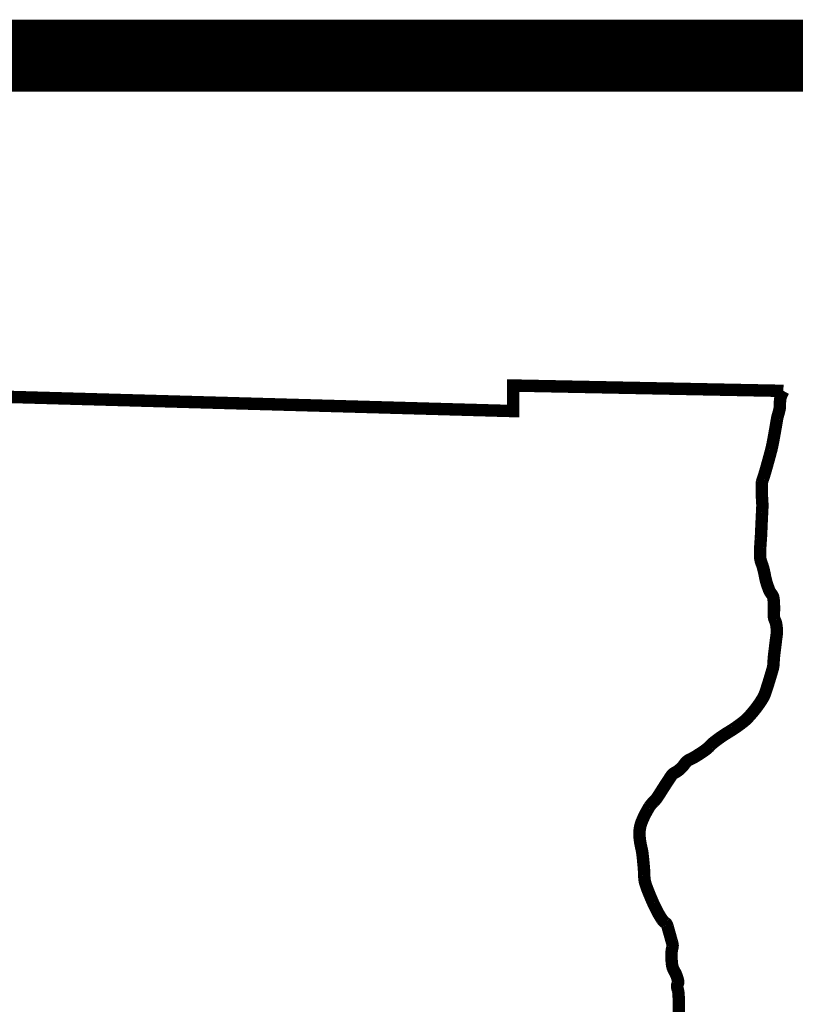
# Model space of a CAD drawing. Header units: feet. Extents: x 81 to 89.5, y 1935.2 to 1946.2.
# Tile 206 of 207: x 88.376 to 88.808, y 1937.16 to 1937.708. Entities that reach past the tile are written whole.
import ezdxf

# ---------------------------------------------------------------- set-up
doc = ezdxf.new("R2010")
doc.units = ezdxf.units.FT
doc.header["$MEASUREMENT"] = 0
doc.layers.add('BELMONT-BORDER', color=5, linetype='Continuous')
doc.layers.add('BORDER', color=7, linetype='Continuous')

msp = doc.modelspace()

# ---------------------------------------------------------------- linework, layer by layer
at = {"layer": 'BELMONT-BORDER', "color": 5, "const_width": 0.00691}
msp.add_lwpolyline([(87.55901, 1936.58543), (87.56782, 1937.52085), (87.83515, 1937.52341), (87.83528, 1937.51338), (88.65053, 1937.49047), (88.6506, 1937.50468), (88.80099, 1937.50171)], dxfattribs=at)
msp.add_lwpolyline([(88.7429, 1937.15507, -0.028804), (88.7427, 1937.15786, -0.008123), (88.74271, 1937.16039, 0.009336), (88.74272, 1937.16292, 0.009851), (88.74268, 1937.16424, 0.005039), (88.74251, 1937.16682, 0.063836), (88.74216, 1937.16851, -0.062086), (88.7418, 1937.17026, -0.155581), (88.74212, 1937.17162, 0.162501), (88.7424, 1937.17292, 0.039146), (88.7422, 1937.17398, 0.019266), (88.74155, 1937.17605, 0.051338), (88.74028, 1937.17872, -0.063951), (88.73931, 1937.1809, -0.050097), (88.73887, 1937.18315, -0.023551), (88.73866, 1937.18801, -0.064423), (88.73919, 1937.19204, 0.133949), (88.73918, 1937.19402, 0.000137), (88.73894, 1937.19489, 0.000035), (88.73798, 1937.19832, 0.000059), (88.73659, 1937.20328, 0.000313), (88.73632, 1937.20421, 0.1759), (88.73536, 1937.20556, -0.099608), (88.73335, 1937.20762, -0.007684), (88.73168, 1937.2103, -0.016767), (88.73097, 1937.21156, -0.005872), (88.72966, 1937.21417, -0.006046), (88.72846, 1937.21673, -0.006159), (88.72764, 1937.21857, -0.002978), (88.72603, 1937.2224, -0.018533), (88.7242, 1937.22734, -0.044957), (88.72371, 1937.22946, -0.029655), (88.72349, 1937.2322, 0.017705), (88.72324, 1937.2368, 0.002412), (88.72279, 1937.24152, 0.004295), (88.7225, 1937.24417, 0.030338), (88.72203, 1937.24679, -0.01961), (88.72121, 1937.25083, -0.034839), (88.72084, 1937.25493, -0.044435), (88.72106, 1937.25816, -0.052647), (88.72199, 1937.26162, -0.032742), (88.7244, 1937.26683, -0.006896), (88.72589, 1937.26949, -0.018536), (88.72649, 1937.27045, -0.055063), (88.72882, 1937.27315, 0.060634), (88.7309, 1937.27563, 0.004094), (88.73228, 1937.27778, -0.002517), (88.7345, 1937.28127, -0.002667), (88.73754, 1937.28594, -0.007271), (88.73869, 1937.28764, -0.122024), (88.74039, 1937.28912, 0.067961), (88.74368, 1937.29142, 0.058401), (88.74606, 1937.2942, -0.093443), (88.74768, 1937.29583, -0.044105), (88.74967, 1937.29697, 0.03269), (88.75239, 1937.29844, 0.008987), (88.75653, 1937.30114, 0.020323), (88.75829, 1937.30244, 0.038931), (88.76009, 1937.30413, -0.039161), (88.76188, 1937.30582, -0.012183), (88.76474, 1937.30801, -0.011703), (88.76782, 1937.31014, -0.009097), (88.77032, 1937.31172, 0.007942), (88.77318, 1937.31352, 0.011581), (88.77549, 1937.3151, 0.008333), (88.77862, 1937.31743, 0.040823), (88.78123, 1937.31981, 0.022202), (88.78544, 1937.32473, 0.028135), (88.78936, 1937.33039, 0.055127), (88.79086, 1937.33358, 0.005018), (88.79187, 1937.33664, 0.003509), (88.79324, 1937.34104, 0.002576), (88.79503, 1937.34704, 0.021431), (88.79521, 1937.34777, 0.042111), (88.79548, 1937.35014, -0.02204), (88.79582, 1937.35469, -0.000345), (88.79635, 1937.35908, -0.000454), (88.79676, 1937.36242, -0.003055), (88.79704, 1937.36459, 0.003074), (88.79732, 1937.36677, 0.046227), (88.79737, 1937.36828, 0.021537), (88.79702, 1937.37152, 0.074331), (88.79625, 1937.37405, -0.091163), (88.79568, 1937.37614, -0.038585), (88.79567, 1937.37821, 0.024519), (88.79575, 1937.38148, 0.01373), (88.79554, 1937.38542, 0.038329), (88.79532, 1937.38682, 0.119853), (88.7944, 1937.38861, -0.086595), (88.79298, 1937.39099, -0.010577), (88.79184, 1937.39417, -0.018129), (88.79128, 1937.39606, -0.016431), (88.79066, 1937.39886, 0.013009), (88.7899, 1937.4024, 0.035361), (88.78878, 1937.40593, -0.055809), (88.78816, 1937.4082, -0.036436), (88.78798, 1937.41036, -0.017567), (88.7881, 1937.41485, -0.003901), (88.78839, 1937.41917, 0.007515), (88.78853, 1937.42141, 0.000808), (88.78873, 1937.42587, -0.000521), (88.78893, 1937.43032, -0.001751), (88.7891, 1937.43383, 0.003697), (88.78927, 1937.43733, 0.029137), (88.78924, 1937.43924, -0.011245), (88.78898, 1937.44417, -0.010117), (88.78893, 1937.44987, -0.053041), (88.78905, 1937.45095, -0.035791), (88.78952, 1937.45249, 0.021189), (88.79038, 1937.45507, 0.000995), (88.7918, 1937.46001, 0.001659), (88.79263, 1937.46297, 0.003277), (88.79415, 1937.46861, 0.009095), (88.79465, 1937.47066, 0.009058), (88.79508, 1937.47275, 0.002443), (88.7965, 1937.48056, 0.002868), (88.79696, 1937.48327, -0.002647), (88.79743, 1937.48599, -0.033092), (88.79807, 1937.48862, 0.027125), (88.7989, 1937.49182, 0.05683), (88.79904, 1937.4935, -0.030831), (88.79914, 1937.49661, -0.063579), (88.7996, 1937.49865, -0.039453), (88.80099, 1937.50171)], format="xyb", dxfattribs=at)
at = {"layer": 'BORDER', "const_width": 0.04}
msp.add_lwpolyline([(81.45409, 1937.68829), (88.95409, 1937.68829)], dxfattribs=at)

doc.saveas('drawing.dxf')
